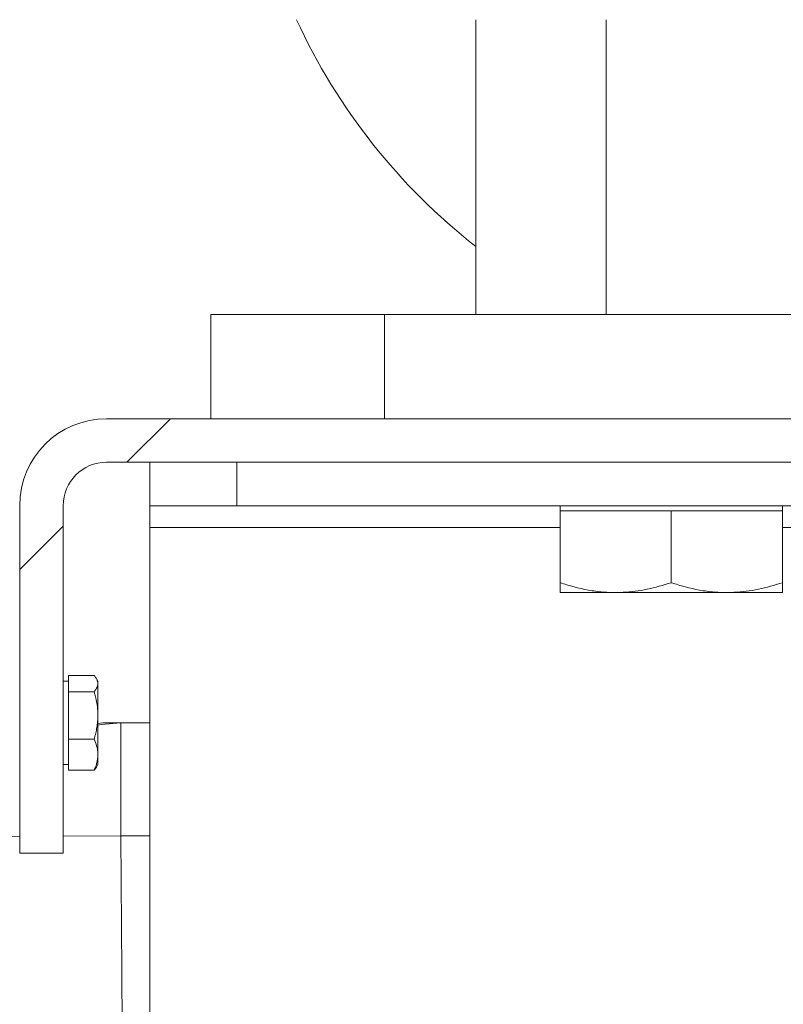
# Model space of a CAD drawing. Extents: x 193 to 943, y 26 to 526.
# Tile 109 of 256: x 352.69 to 354.89, y 107.47 to 110.3. Entities that reach past the tile are written whole.
import ezdxf

# ---------------------------------------------------------------- set-up
doc = ezdxf.new("R2010")
doc.units = 0
doc.layers.get('0').update_dxf_attribs({"lineweight": 25})
doc.layers.add('KG4_HLS_SYA', color=7, linetype='Continuous', lineweight=25)

# ---------------------------------------------------------------- blocks, each defined once
blk = doc.blocks.new('Kreis-A069HW1Y7N', base_point=(353.4877, 109.6501))
at = {"color": 0, "lineweight": -2}
blk.add_ellipse((355.0906, 111.04), major_axis=(-1.6028, -0.7375), ratio=1, start_param=0, end_param=0.47589, dxfattribs=at)
blk = doc.blocks.new('Kreis-A069HW387N', base_point=(352.8162, 108.904))
at = {"color": 0, "lineweight": -2}
blk.add_ellipse((352.9412, 108.904), major_axis=(0, 0.125), ratio=1, start_param=0, end_param=1.570796, dxfattribs=at)
blk = doc.blocks.new('Kreis-A069HW3A7N', base_point=(352.6912, 108.904))
at = {"color": 0, "lineweight": -2}
blk.add_ellipse((352.9412, 108.904), major_axis=(0, 0.25), ratio=1, start_param=0, end_param=1.570796, dxfattribs=at)
blk = doc.blocks.new('Spline-A069HWHY7N', base_point=(352.9307, 108.279))
at = {"color": 0, "lineweight": -2}
for p, q in [((352.9307, 108.279), (352.9344, 108.279)), ((352.9344, 108.279), (352.9381, 108.279)), ((352.9381, 108.279), (352.9418, 108.279)), ((352.9418, 108.279), (352.9455, 108.279)), ((352.9455, 108.279), (352.9492, 108.279)), ((352.9492, 108.279), (352.9529, 108.279)), ((352.9529, 108.279), (352.9577, 108.279)), ((352.9577, 108.279), (352.9626, 108.279)), ((352.9626, 108.279), (352.9674, 108.279)), ((352.9674, 108.279), (352.9723, 108.279)), ((352.9723, 108.279), (352.9771, 108.279)), ((352.9771, 108.279), (352.982, 108.279))]:
    blk.add_line(p, q, dxfattribs=at)
blk = doc.blocks.new('Spline-A069HXJQ7N', base_point=(352.9055, 108.2324))
at = {"color": 0, "lineweight": -2}
for p, q in [((352.9154, 108.2838), (352.9157, 108.2882)), ((352.9157, 108.2882), (352.916, 108.2926)), ((352.916, 108.2926), (352.9162, 108.297)), ((352.911, 108.2536), (352.9119, 108.2579)), ((352.9119, 108.2579), (352.9127, 108.2622)), ((352.9127, 108.2622), (352.9134, 108.2664)), ((352.9134, 108.2664), (352.9141, 108.2707)), ((352.9141, 108.2707), (352.9146, 108.2751)), ((352.9146, 108.2751), (352.915, 108.2794)), ((352.915, 108.2794), (352.9154, 108.2838)), ((352.9055, 108.2324), (352.9061, 108.2345)), ((352.9061, 108.2345), (352.9067, 108.2367)), ((352.9067, 108.2367), (352.9073, 108.2388)), ((352.9073, 108.2388), (352.9079, 108.2409)), ((352.9079, 108.2409), (352.9084, 108.2431)), ((352.9084, 108.2431), (352.909, 108.2452)), ((352.909, 108.2452), (352.91, 108.2494)), ((352.91, 108.2494), (352.911, 108.2536))]:
    blk.add_line(p, q, dxfattribs=at)
blk = doc.blocks.new('Spline-A069HXJS7N', base_point=(352.9055, 108.3042))
at = {"color": 0, "lineweight": -2}
for p, q in [((352.9074, 108.3614), (352.9055, 108.3687)), ((352.9093, 108.354), (352.9074, 108.3614)), ((352.911, 108.3466), (352.9093, 108.354)), ((352.9125, 108.3392), (352.911, 108.3466)), ((352.9138, 108.3318), (352.9125, 108.3392)), ((352.9149, 108.3243), (352.9138, 108.3318)), ((352.9152, 108.321), (352.9149, 108.3243)), ((352.9155, 108.3176), (352.9152, 108.321)), ((352.9157, 108.3143), (352.9155, 108.3176)), ((352.9159, 108.3109), (352.9157, 108.3143)), ((352.9161, 108.3076), (352.9159, 108.3109)), ((352.9162, 108.3042), (352.9161, 108.3076))]:
    blk.add_line(p, q, dxfattribs=at)
blk = doc.blocks.new('Spline-A069HXJU7N', base_point=(352.9055, 108.1899))
at = {"color": 0, "lineweight": -2}
for p, q in [((352.9074, 108.2276), (352.9055, 108.2324)), ((352.9093, 108.2227), (352.9074, 108.2276)), ((352.911, 108.2179), (352.9093, 108.2227)), ((352.9125, 108.213), (352.911, 108.2179)), ((352.9138, 108.2081), (352.9125, 108.213)), ((352.9149, 108.2032), (352.9138, 108.2081)), ((352.9152, 108.201), (352.9149, 108.2032)), ((352.9155, 108.1988), (352.9152, 108.201)), ((352.9157, 108.1966), (352.9155, 108.1988)), ((352.9159, 108.1944), (352.9157, 108.1966)), ((352.9161, 108.1921), (352.9159, 108.1944)), ((352.9162, 108.1899), (352.9161, 108.1921))]:
    blk.add_line(p, q, dxfattribs=at)
blk = doc.blocks.new('Spline-A069HXJW7N', base_point=(352.9055, 108.3687))
at = {"color": 0, "lineweight": -2}
for p, q in [((352.9066, 108.3701), (352.9077, 108.3714)), ((352.9077, 108.3714), (352.9087, 108.3728)), ((352.9087, 108.3728), (352.9097, 108.3741)), ((352.9097, 108.3741), (352.9107, 108.3755)), ((352.9107, 108.3755), (352.9115, 108.3768)), ((352.9115, 108.3768), (352.9127, 108.3791)), ((352.9127, 108.3791), (352.9137, 108.3814)), ((352.9137, 108.3814), (352.9145, 108.3838)), ((352.9145, 108.3838), (352.9151, 108.3861)), ((352.9151, 108.3861), (352.9157, 108.3884)), ((352.9157, 108.3884), (352.9162, 108.3908)), ((352.9055, 108.3687), (352.9066, 108.3701))]:
    blk.add_line(p, q, dxfattribs=at)
blk = doc.blocks.new('Spline-A069HXJY7N', base_point=(352.9055, 108.1427))
at = {"color": 0, "lineweight": -2}
for p, q in [((352.9146, 108.1708), (352.915, 108.1736)), ((352.915, 108.1736), (352.9154, 108.1765)), ((352.9154, 108.1765), (352.9157, 108.1794)), ((352.9157, 108.1794), (352.916, 108.1823)), ((352.916, 108.1823), (352.9162, 108.1852)), ((352.9055, 108.1427), (352.9061, 108.1441)), ((352.9061, 108.1441), (352.9067, 108.1455)), ((352.9067, 108.1455), (352.9073, 108.1469)), ((352.9073, 108.1469), (352.9079, 108.1483)), ((352.9079, 108.1483), (352.9084, 108.1497)), ((352.9084, 108.1497), (352.909, 108.1511)), ((352.909, 108.1511), (352.91, 108.1538)), ((352.91, 108.1538), (352.911, 108.1566)), ((352.911, 108.1566), (352.9119, 108.1594)), ((352.9119, 108.1594), (352.9127, 108.1622)), ((352.9127, 108.1622), (352.9134, 108.1651)), ((352.9134, 108.1651), (352.9141, 108.1679)), ((352.9141, 108.1679), (352.9146, 108.1708))]:
    blk.add_line(p, q, dxfattribs=at)
blk = doc.blocks.new('Spline-A069HXK07N', base_point=(352.9055, 108.3932))
at = {"color": 0, "lineweight": -2}
for p, q in [((352.907, 108.4134), (352.9055, 108.4153)), ((352.9084, 108.4116), (352.907, 108.4134)), ((352.9098, 108.4097), (352.9084, 108.4116)), ((352.911, 108.4079), (352.9098, 108.4097)), ((352.9122, 108.406), (352.911, 108.4079)), ((352.9132, 108.4041), (352.9122, 108.406)), ((352.9139, 108.4023), (352.9132, 108.4041)), ((352.9146, 108.4005), (352.9139, 108.4023)), ((352.9151, 108.3987), (352.9146, 108.4005)), ((352.9155, 108.3969), (352.9151, 108.3987)), ((352.9159, 108.395), (352.9155, 108.3969)), ((352.9162, 108.3932), (352.9159, 108.395))]:
    blk.add_line(p, q, dxfattribs=at)
blk = doc.blocks.new('Spline-A069HXK67N', base_point=(354.5662, 108.654))
at = {"color": 0, "lineweight": -2}
for p, q in [((354.5662, 108.6825), (354.5712, 108.6809)), ((354.5712, 108.6809), (354.5762, 108.6793)), ((354.5762, 108.6793), (354.5812, 108.6778)), ((354.5812, 108.6778), (354.5862, 108.6762)), ((354.5862, 108.6762), (354.5912, 108.6747)), ((354.5912, 108.6747), (354.5962, 108.6733)), ((354.5962, 108.6733), (354.6064, 108.6704)), ((354.6064, 108.6704), (354.6167, 108.6678)), ((354.6167, 108.6678), (354.6271, 108.6654)), ((354.6271, 108.6654), (354.6374, 108.6632)), ((354.6374, 108.6632), (354.6478, 108.6612)), ((354.6478, 108.6612), (354.6582, 108.6594)), ((354.6582, 108.6594), (354.6635, 108.6586)), ((354.6635, 108.6586), (354.6688, 108.6578)), ((354.6688, 108.6578), (354.6741, 108.6571)), ((354.6741, 108.6571), (354.6794, 108.6565)), ((354.6794, 108.6565), (354.6847, 108.656)), ((354.6847, 108.656), (354.69, 108.6555)), ((354.69, 108.6555), (354.6953, 108.6551)), ((354.6953, 108.6551), (354.7007, 108.6548)), ((354.7007, 108.6548), (354.706, 108.6545)), ((354.706, 108.6545), (354.7114, 108.6543)), ((354.7114, 108.6543), (354.7167, 108.6541)), ((354.7167, 108.6541), (354.7221, 108.654))]:
    blk.add_line(p, q, dxfattribs=at)
blk = doc.blocks.new('Spline-A069HXK87N', base_point=(354.7304, 108.654))
at = {"color": 0, "lineweight": -2}
for p, q in [((354.8776, 108.6799), (354.8862, 108.6825)), ((354.7304, 108.654), (354.739, 108.6544)), ((354.739, 108.6544), (354.7476, 108.6548)), ((354.7476, 108.6548), (354.7562, 108.6553)), ((354.7562, 108.6553), (354.7648, 108.656)), ((354.7648, 108.656), (354.7734, 108.6567)), ((354.7734, 108.6567), (354.782, 108.6576)), ((354.782, 108.6576), (354.7908, 108.6588)), ((354.7908, 108.6588), (354.7996, 108.6602)), ((354.7996, 108.6602), (354.8083, 108.6617)), ((354.8083, 108.6617), (354.817, 108.6635)), ((354.817, 108.6635), (354.8257, 108.6654)), ((354.8257, 108.6654), (354.8344, 108.6675)), ((354.8344, 108.6675), (354.8431, 108.6698)), ((354.8431, 108.6698), (354.8517, 108.6722)), ((354.8517, 108.6722), (354.8604, 108.6747)), ((354.8604, 108.6747), (354.869, 108.6772)), ((354.869, 108.6772), (354.8776, 108.6799))]:
    blk.add_line(p, q, dxfattribs=at)
blk = doc.blocks.new('Spline-A069HXKA7N', base_point=(354.2462, 108.654))
at = {"color": 0, "lineweight": -2}
for p, q in [((354.2462, 108.6825), (354.2512, 108.6809)), ((354.2512, 108.6809), (354.2562, 108.6793)), ((354.2562, 108.6793), (354.2612, 108.6778)), ((354.2612, 108.6778), (354.2662, 108.6762)), ((354.2662, 108.6762), (354.2712, 108.6747)), ((354.2712, 108.6747), (354.2762, 108.6733)), ((354.2762, 108.6733), (354.2864, 108.6704)), ((354.2864, 108.6704), (354.2967, 108.6678)), ((354.2967, 108.6678), (354.3071, 108.6654)), ((354.3071, 108.6654), (354.3174, 108.6632)), ((354.3174, 108.6632), (354.3278, 108.6612)), ((354.3278, 108.6612), (354.3382, 108.6594)), ((354.3382, 108.6594), (354.3435, 108.6586)), ((354.3435, 108.6586), (354.3488, 108.6578)), ((354.3488, 108.6578), (354.3541, 108.6571)), ((354.3541, 108.6571), (354.3594, 108.6565)), ((354.3594, 108.6565), (354.3647, 108.656)), ((354.3647, 108.656), (354.37, 108.6555)), ((354.37, 108.6555), (354.3753, 108.6551)), ((354.3753, 108.6551), (354.3807, 108.6548)), ((354.3807, 108.6548), (354.386, 108.6545)), ((354.386, 108.6545), (354.3914, 108.6543)), ((354.3914, 108.6543), (354.3967, 108.6541)), ((354.3967, 108.6541), (354.4021, 108.654))]:
    blk.add_line(p, q, dxfattribs=at)
blk = doc.blocks.new('Spline-A069HXKC7N', base_point=(354.4104, 108.654))
at = {"color": 0, "lineweight": -2}
for p, q in [((354.5576, 108.6799), (354.5662, 108.6825)), ((354.4104, 108.654), (354.419, 108.6544)), ((354.419, 108.6544), (354.4276, 108.6548)), ((354.4276, 108.6548), (354.4362, 108.6553)), ((354.4362, 108.6553), (354.4448, 108.656)), ((354.4448, 108.656), (354.4534, 108.6567)), ((354.4534, 108.6567), (354.462, 108.6576)), ((354.462, 108.6576), (354.4708, 108.6588)), ((354.4708, 108.6588), (354.4796, 108.6602)), ((354.4796, 108.6602), (354.4883, 108.6617)), ((354.4883, 108.6617), (354.497, 108.6635)), ((354.497, 108.6635), (354.5057, 108.6654)), ((354.5057, 108.6654), (354.5144, 108.6675)), ((354.5144, 108.6675), (354.5231, 108.6698)), ((354.5231, 108.6698), (354.5317, 108.6722)), ((354.5317, 108.6722), (354.5404, 108.6747)), ((354.5404, 108.6747), (354.549, 108.6772)), ((354.549, 108.6772), (354.5576, 108.6799))]:
    blk.add_line(p, q, dxfattribs=at)
blk = doc.blocks.new('Spline-A069HXKE7N', base_point=(354.2462, 108.654))
at = {"color": 0, "lineweight": -2}
for p, q in [((354.2462, 108.6805), (354.2462, 108.6825)), ((354.2462, 108.6785), (354.2462, 108.6805)), ((354.2462, 108.6766), (354.2462, 108.6785)), ((354.2462, 108.6747), (354.2462, 108.6766)), ((354.2462, 108.6728), (354.2462, 108.6747)), ((354.2462, 108.671), (354.2462, 108.6728)), ((354.2462, 108.6693), (354.2462, 108.671)), ((354.2462, 108.6677), (354.2462, 108.6693)), ((354.2462, 108.6662), (354.2462, 108.6677)), ((354.2462, 108.6648), (354.2462, 108.6662)), ((354.2462, 108.6634), (354.2462, 108.6648)), ((354.2462, 108.6621), (354.2462, 108.6634)), ((354.2462, 108.6609), (354.2462, 108.6621)), ((354.2462, 108.6598), (354.2462, 108.6609)), ((354.2462, 108.6587), (354.2462, 108.6598)), ((354.2462, 108.6578), (354.2462, 108.6587)), ((354.2462, 108.6569), (354.2462, 108.6578)), ((354.2462, 108.6562), (354.2462, 108.6569)), ((354.2462, 108.6557), (354.2462, 108.6562)), ((354.2462, 108.6552), (354.2462, 108.6557)), ((354.2462, 108.6548), (354.2462, 108.6552)), ((354.2462, 108.6545), (354.2462, 108.6548)), ((354.2462, 108.6542), (354.2462, 108.6545)), ((354.2462, 108.654), (354.2462, 108.6542))]:
    blk.add_line(p, q, dxfattribs=at)
blk = doc.blocks.new('Spline-A069HXKG7N', base_point=(354.8862, 108.654))
at = {"color": 0, "lineweight": -2}
for p, q in [((354.8862, 108.6825), (354.8862, 108.6797)), ((354.8862, 108.6797), (354.8862, 108.6769)), ((354.8862, 108.6769), (354.8862, 108.6741)), ((354.8862, 108.6741), (354.8862, 108.6715)), ((354.8862, 108.6715), (354.8862, 108.6689)), ((354.8862, 108.6689), (354.8862, 108.6666)), ((354.8862, 108.6666), (354.8862, 108.6646)), ((354.8862, 108.6646), (354.8862, 108.6629)), ((354.8862, 108.6629), (354.8862, 108.6613)), ((354.8862, 108.6613), (354.8862, 108.6598)), ((354.8862, 108.6598), (354.8862, 108.6586)), ((354.8862, 108.6586), (354.8862, 108.6575)), ((354.8862, 108.6575), (354.8862, 108.6566)), ((354.8862, 108.6566), (354.8862, 108.6559)), ((354.8862, 108.6559), (354.8862, 108.6553)), ((354.8862, 108.6553), (354.8862, 108.6548)), ((354.8862, 108.6548), (354.8862, 108.6544)), ((354.8862, 108.6544), (354.8862, 108.654))]:
    blk.add_line(p, q, dxfattribs=at)
blk = doc.blocks.new('Spline-A069HYG27N', base_point=(352.982, 105.604))
at = {"color": 0, "lineweight": -2}
for p, q in [((352.982, 107.954), (352.9849, 107.5623)), ((352.9849, 107.5623), (352.9873, 107.1706)), ((352.9873, 107.1706), (352.9895, 106.779)), ((352.9895, 106.779), (352.9913, 106.3873)), ((352.9913, 106.3873), (352.9929, 105.9956)), ((352.9929, 105.9956), (352.9941, 105.604))]:
    blk.add_line(p, q, dxfattribs=at)
blk = doc.blocks.new('Polylinie-A069HYG47N', base_point=(352.9162, 108.2722))
at = {"color": 0, "lineweight": -2}
for p, q in [((352.9253, 108.274), (352.9162, 108.2722)), ((352.982, 108.279), (352.9253, 108.274))]:
    blk.add_line(p, q, dxfattribs=at)
blk = doc.blocks.new('DWG-Schraffur-A069I17Q7N')
at = {"color": 0, "lineweight": -2}
for p, q in [((352.9999, 109.029), (353.1249, 109.154)), ((352.6912, 108.7203), (352.8162, 108.8453))]:
    blk.add_line(p, q, dxfattribs=at)

msp = doc.modelspace()

# ---------------------------------------------------------------- linework, layer by layer
at = {"layer": 'KG4_HLS_SYA', "color": 8, "linetype": 'Continuous', "lineweight": 9, "ltscale": 0.13, "true_color": 0x808080}
for p, q in [((354.0037, 109.454), (354.0037, 110.3025)), ((354.3787, 109.454), (354.3787, 110.3025)), ((353.2412, 109.154), (353.2412, 109.454)), ((353.2412, 109.454), (353.7412, 109.454)), ((353.7412, 109.454), (353.7412, 109.154)), ((354.0037, 109.454), (353.7412, 109.454)), ((354.0037, 109.454), (354.3787, 109.454)), ((355.0037, 109.454), (354.3787, 109.454)), ((355.017, 109.154), (352.9412, 109.154)), ((355.017, 109.029), (352.9412, 109.029)), ((353.0662, 109.029), (353.0662, 108.904)), ((353.3162, 108.904), (353.3162, 109.029)), ((352.6912, 107.904), (352.6912, 108.904)), ((352.8162, 107.904), (352.8162, 108.904)), ((353.0662, 108.904), (353.3162, 108.904)), ((353.0662, 108.904), (353.0662, 108.8415)), ((354.9311, 108.904), (353.3162, 108.904)), ((354.2462, 108.889), (354.2462, 108.904)), ((354.4062, 108.889), (354.2462, 108.889)), ((354.2462, 108.889), (354.2462, 108.6825)), ((354.5662, 108.889), (354.4062, 108.889)), ((354.7262, 108.889), (354.5662, 108.889)), ((354.5662, 108.889), (354.5662, 108.6825)), ((354.8862, 108.889), (354.7262, 108.889)), ((354.8862, 108.904), (354.8862, 108.889)), ((354.8862, 108.889), (354.8862, 108.6825)), ((353.0662, 107.0759), (353.0662, 108.8415)), ((353.0662, 108.8415), (354.2462, 108.8415)), ((354.8862, 108.8415), (354.9311, 108.8415)), ((354.4021, 108.654), (354.2462, 108.654)), ((354.4104, 108.654), (354.4021, 108.654)), ((354.7221, 108.654), (354.4104, 108.654)), ((354.7304, 108.654), (354.7221, 108.654)), ((354.8862, 108.654), (354.7304, 108.654)), ((352.8162, 108.399), (352.8312, 108.399)), ((352.8312, 108.4153), (352.9055, 108.4153)), ((352.8312, 108.4153), (352.8312, 108.392)), ((352.912, 108.4064), (352.9162, 108.399)), ((352.9162, 108.399), (352.9162, 108.3932)), ((352.8312, 108.392), (352.8312, 108.3687)), ((352.9162, 108.3932), (352.9162, 108.3908)), ((352.9162, 108.3908), (352.9162, 108.3042)), ((352.8312, 108.3687), (352.9055, 108.3687)), ((352.8312, 108.3687), (352.8312, 108.3006)), ((352.8312, 108.3006), (352.8312, 108.2324)), ((352.9162, 108.3042), (352.9162, 108.297)), ((352.9162, 108.297), (352.9162, 108.1899)), ((352.9162, 108.2768), (352.9307, 108.279)), ((352.982, 108.279), (353.0662, 108.279)), ((352.982, 108.279), (352.982, 107.954)), ((352.8312, 108.2324), (352.9055, 108.2324)), ((352.8312, 108.2324), (352.8312, 108.1875)), ((352.8312, 108.1875), (352.8312, 108.1427)), ((352.9162, 108.1899), (352.9162, 108.1852)), ((352.9162, 108.1852), (352.9162, 108.1589)), ((352.8312, 108.159), (352.8162, 108.159)), ((352.9119, 108.1519), (352.9055, 108.1427)), ((352.9162, 108.1589), (352.912, 108.1516)), ((352.8312, 108.1427), (352.9055, 108.1427)), ((352.6912, 107.9517), (352.6573, 107.9514)), ((352.982, 107.954), (352.8162, 107.9527)), ((353.0662, 107.954), (352.982, 107.954)), ((352.8162, 107.904), (352.6912, 107.904))]:
    msp.add_line(p, q, dxfattribs=at)

# ---------------------------------------------------------------- block references
for name, p in [('Kreis-A069HW1Y7N', (353.4877, 109.6501)), ('Kreis-A069HW3A7N', (352.6912, 108.904)), ('DWG-Schraffur-A069I17Q7N', (0, 0)), ('Kreis-A069HW387N', (352.8162, 108.904)), ('Spline-A069HXKA7N', (354.2462, 108.654)), ('Spline-A069HXKE7N', (354.2462, 108.654)), ('Spline-A069HXKC7N', (354.4104, 108.654)), ('Spline-A069HXK67N', (354.5662, 108.654)), ('Spline-A069HXK87N', (354.7304, 108.654)), ('Spline-A069HXKG7N', (354.8862, 108.654)), ('Spline-A069HXK07N', (352.9055, 108.3932)), ('Spline-A069HXJW7N', (352.9055, 108.3687)), ('Spline-A069HXJS7N', (352.9055, 108.3042)), ('Spline-A069HXJQ7N', (352.9055, 108.2324)), ('Polylinie-A069HYG47N', (352.9162, 108.2722)), ('Spline-A069HWHY7N', (352.9307, 108.279)), ('Spline-A069HXJU7N', (352.9055, 108.1899)), ('Spline-A069HXJY7N', (352.9055, 108.1427)), ('Spline-A069HYG27N', (352.982, 105.604))]:
    msp.add_blockref(name, p, dxfattribs=at)

doc.saveas('drawing.dxf')
